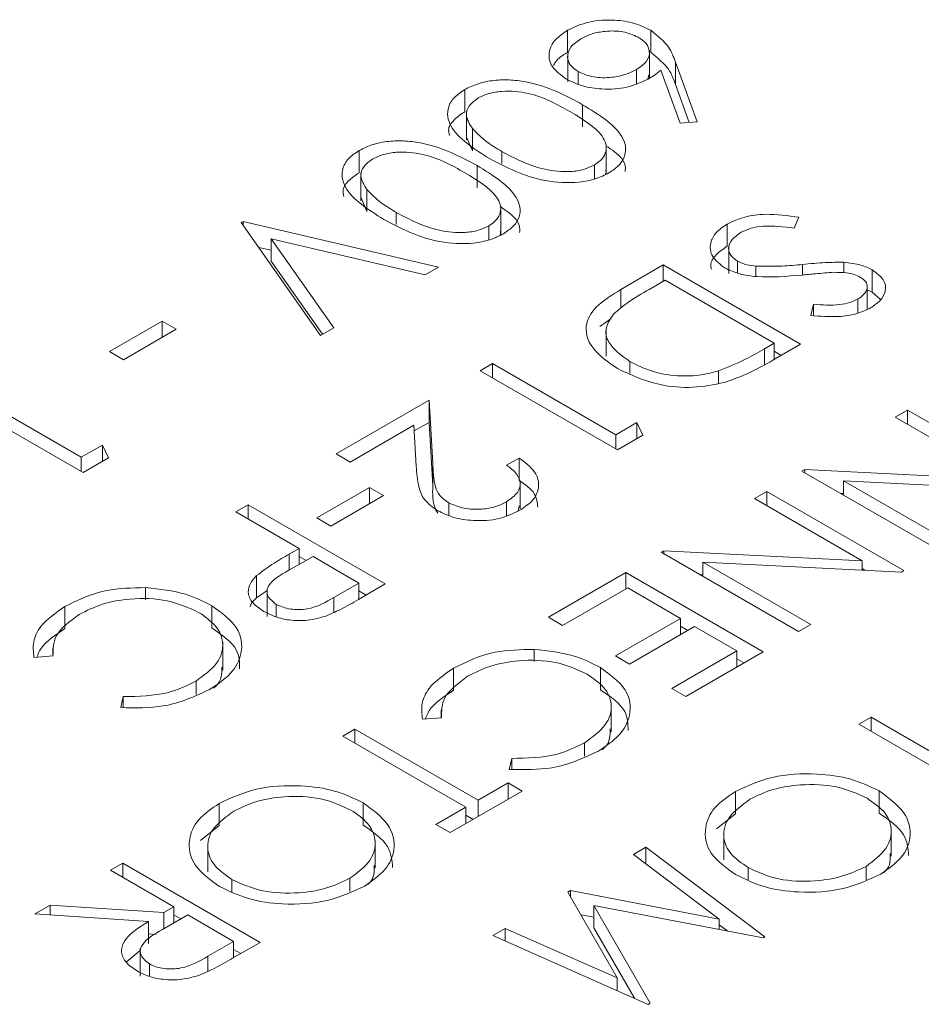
# Model space of a CAD drawing. Header units: inches. Extents: x 0.09 to 9.04, y 0 to 5.41.
# Tile 5 of 19: x 1.27 to 1.43, y 1.13 to 1.3. Entities that reach past the tile are written whole.
import ezdxf

# ---------------------------------------------------------------- set-up
doc = ezdxf.new("R2010")
doc.units = ezdxf.units.IN
doc.header["$MEASUREMENT"] = 0

msp = doc.modelspace()

# ---------------------------------------------------------------- linework, layer by layer
at = {"color": 7, "linetype": 'Continuous', "lineweight": 15}
for p, q in [((1.36702, 1.29726), (1.36702, 1.30107)), ((1.38134, 1.29724), (1.38134, 1.30105)), ((1.36705, 1.29696), (1.36705, 1.2922)), ((1.38109, 1.2929), (1.38109, 1.29766)), ((1.38555, 1.29558), (1.38927, 1.28531)), ((1.38555, 1.29177), (1.38555, 1.29558)), ((1.36886, 1.29182), (1.36886, 1.29395)), ((1.37888, 1.29192), (1.37888, 1.29431)), ((1.38636, 1.28511), (1.38306, 1.2942)), ((1.38079, 1.29264), (1.381, 1.29338)), ((1.38555, 1.29177), (1.38792, 1.28521)), ((1.34936, 1.28707), (1.34936, 1.29088)), ((1.34967, 1.28701), (1.34967, 1.28224)), ((1.36962, 1.28447), (1.36962, 1.28828)), ((1.38927, 1.28531), (1.38636, 1.28511)), ((1.35069, 1.28037), (1.35069, 1.28419)), ((1.34969, 1.28272), (1.35069, 1.28037)), ((1.33123, 1.2766), (1.33123, 1.28041)), ((1.35573, 1.2782), (1.35573, 1.28025)), ((1.37368, 1.27657), (1.37368, 1.28134)), ((1.33154, 1.27654), (1.33154, 1.27178)), ((1.35149, 1.274), (1.35149, 1.27781)), ((1.37165, 1.27553), (1.37165, 1.27793)), ((1.33256, 1.26991), (1.33256, 1.27372)), ((1.33156, 1.27226), (1.33256, 1.26991)), ((1.3376, 1.26773), (1.3376, 1.26978)), ((1.35555, 1.26611), (1.35555, 1.27087)), ((1.311, 1.26804), (1.31131, 1.26821)), ((1.31131, 1.26821), (1.34485, 1.26036)), ((1.31131, 1.26761), (1.31131, 1.26821)), ((1.40675, 1.26894), (1.40595, 1.2671)), ((1.3246, 1.24867), (1.311, 1.26804)), ((1.35352, 1.26506), (1.35352, 1.26746)), ((1.39443, 1.26396), (1.39443, 1.26777)), ((1.31615, 1.26524), (1.32687, 1.24998)), ((1.34258, 1.25905), (1.31615, 1.26524)), ((1.31615, 1.26143), (1.31615, 1.26524)), ((1.314, 1.26377), (1.31615, 1.26327)), ((1.3947, 1.26403), (1.3947, 1.25927)), ((1.31615, 1.26143), (1.32496, 1.24888)), ((1.39622, 1.25937), (1.39622, 1.26141)), ((1.34485, 1.26036), (1.34258, 1.25905)), ((1.37616, 1.25653), (1.38347, 1.26075)), ((1.38347, 1.26075), (1.40704, 1.24714)), ((1.38347, 1.25796), (1.38347, 1.26075)), ((1.39938, 1.25879), (1.39938, 1.26056)), ((1.41446, 1.25942), (1.41446, 1.26122)), ((1.41936, 1.2561), (1.41936, 1.25991)), ((1.38377, 1.25813), (1.38106, 1.25657)), ((1.4025, 1.24731), (1.38377, 1.25813)), ((1.41851, 1.25321), (1.41851, 1.25702)), ((1.41851, 1.25646), (1.41936, 1.2561)), ((1.41688, 1.2525), (1.41688, 1.25491)), ((1.41936, 1.2561), (1.42078, 1.25481)), ((1.40879, 1.25206), (1.40925, 1.254)), ((1.40925, 1.25204), (1.40925, 1.254)), ((1.37256, 1.25021), (1.37454, 1.25159)), ((1.28834, 1.24588), (1.29741, 1.25112)), ((1.29982, 1.24972), (1.29076, 1.24449)), ((1.29741, 1.25112), (1.29982, 1.24972)), ((1.29741, 1.24833), (1.29741, 1.25112)), ((1.32687, 1.24998), (1.3246, 1.24867)), ((1.37364, 1.24984), (1.37364, 1.24508)), ((1.40085, 1.24636), (1.4025, 1.24731)), ((1.40704, 1.24714), (1.40228, 1.24439)), ((1.4025, 1.24452), (1.4025, 1.24731)), ((1.29076, 1.24449), (1.28834, 1.24588)), ((1.4025, 1.24595), (1.40374, 1.24523)), ((1.35204, 1.2426), (1.35415, 1.24383)), ((1.35415, 1.24383), (1.37531, 1.23161)), ((1.35415, 1.24138), (1.35415, 1.24383)), ((1.37773, 1.24216), (1.37773, 1.24417)), ((1.37561, 1.229), (1.35204, 1.2426)), ((1.39294, 1.24042), (1.39294, 1.24256)), ((1.26235, 1.23995), (1.2835, 1.22774)), ((1.28381, 1.22512), (1.26024, 1.23873)), ((1.32726, 1.2283), (1.34328, 1.23754)), ((1.34328, 1.23754), (1.34389, 1.22664)), ((1.34328, 1.23373), (1.34328, 1.23754)), ((1.42329, 1.23461), (1.42541, 1.23584)), ((1.4418, 1.22393), (1.42329, 1.23461)), ((1.42541, 1.23584), (1.44898, 1.22223)), ((1.42541, 1.23339), (1.42541, 1.23584)), ((1.34065, 1.23324), (1.32968, 1.2269)), ((1.34104, 1.2262), (1.34065, 1.23324)), ((1.3407, 1.23225), (1.34328, 1.23373)), ((1.34328, 1.23373), (1.34389, 1.22283)), ((1.37531, 1.23161), (1.37893, 1.23371)), ((1.37893, 1.23371), (1.37997, 1.23151)), ((1.37893, 1.23092), (1.37893, 1.23371)), ((1.37531, 1.22917), (1.37531, 1.23161)), ((1.37997, 1.23151), (1.37561, 1.229)), ((1.2835, 1.22774), (1.28713, 1.22983)), ((1.28713, 1.22983), (1.28816, 1.22764)), ((1.28713, 1.22704), (1.28713, 1.22983)), ((1.2835, 1.2253), (1.2835, 1.22774)), ((1.28816, 1.22764), (1.28381, 1.22512)), ((1.32968, 1.2269), (1.32726, 1.2283)), ((1.35657, 1.22638), (1.35869, 1.2276)), ((1.35869, 1.22379), (1.35869, 1.2276)), ((1.34389, 1.22283), (1.34389, 1.22664)), ((1.40728, 1.22537), (1.40776, 1.22565)), ((1.43085, 1.21176), (1.40728, 1.22537)), ((1.40776, 1.22565), (1.4418, 1.22393)), ((1.40776, 1.22509), (1.40776, 1.22565)), ((1.32394, 1.21731), (1.333, 1.22254)), ((1.333, 1.22254), (1.33542, 1.22115)), ((1.333, 1.21975), (1.333, 1.22254)), ((1.35887, 1.21889), (1.35887, 1.22366)), ((1.41441, 1.22369), (1.43296, 1.21298)), ((1.44854, 1.22197), (1.41441, 1.22369)), ((1.41441, 1.22125), (1.41441, 1.22369)), ((1.33542, 1.22115), (1.32635, 1.21591)), ((1.39912, 1.22066), (1.40123, 1.22188)), ((1.40123, 1.22188), (1.42481, 1.20827)), ((1.40123, 1.21944), (1.40123, 1.22188)), ((1.41394, 1.22152), (1.41441, 1.2215)), ((1.31004, 1.21836), (1.31215, 1.21958)), ((1.31215, 1.21958), (1.33572, 1.20597)), ((1.31215, 1.21713), (1.31215, 1.21958)), ((1.34666, 1.21777), (1.34666, 1.21989)), ((1.35655, 1.21773), (1.35655, 1.22009)), ((1.35855, 1.21851), (1.35874, 1.21938)), ((1.41763, 1.20997), (1.39912, 1.22066)), ((1.32091, 1.21208), (1.31004, 1.21836)), ((1.32635, 1.21591), (1.32394, 1.21731)), ((1.32333, 1.21068), (1.31915, 1.20833)), ((1.31923, 1.2111), (1.32091, 1.21208)), ((1.32091, 1.20932), (1.32091, 1.21208)), ((1.32091, 1.21071), (1.32213, 1.21)), ((1.33119, 1.20614), (1.32333, 1.21068)), ((1.3831, 1.21141), (1.38359, 1.21169)), ((1.40667, 1.19781), (1.3831, 1.21141)), ((1.38359, 1.21169), (1.41763, 1.20997)), ((1.38359, 1.21113), (1.38359, 1.21169)), ((1.39024, 1.20974), (1.40879, 1.19903)), ((1.42436, 1.20802), (1.39024, 1.20974)), ((1.39024, 1.20729), (1.39024, 1.20974)), ((1.41763, 1.20836), (1.41763, 1.20997)), ((1.31362, 1.2036), (1.31362, 1.20741)), ((1.36376, 1.20025), (1.37706, 1.20792)), ((1.37706, 1.20792), (1.40063, 1.19432)), ((1.37706, 1.20513), (1.37706, 1.20792)), ((1.38976, 1.20757), (1.39024, 1.20754)), ((1.41763, 1.20861), (1.4181, 1.20833)), ((1.42481, 1.20827), (1.42436, 1.20802)), ((1.32688, 1.20366), (1.33119, 1.20614)), ((1.33572, 1.20597), (1.3311, 1.2033)), ((1.33119, 1.20335), (1.33119, 1.20614)), ((1.29455, 1.20326), (1.29455, 1.20535)), ((1.31362, 1.2036), (1.31541, 1.20488)), ((1.31541, 1.20514), (1.31541, 1.20038)), ((1.33119, 1.20478), (1.33242, 1.20406)), ((1.37736, 1.20531), (1.36618, 1.19885)), ((1.38643, 1.20007), (1.37736, 1.20531)), ((1.30594, 1.19842), (1.30594, 1.20223)), ((1.317, 1.20031), (1.317, 1.20247)), ((1.28071, 1.19831), (1.28071, 1.20212)), ((1.36618, 1.19885), (1.36376, 1.20025)), ((1.37525, 1.19362), (1.38643, 1.20007)), ((1.38643, 1.19728), (1.38643, 1.20007)), ((1.40879, 1.19903), (1.40667, 1.19781)), ((1.38885, 1.19868), (1.37766, 1.19222)), ((1.38643, 1.19871), (1.38766, 1.19799)), ((1.3961, 1.19449), (1.38885, 1.19868)), ((1.3078, 1.19119), (1.3078, 1.19596)), ((1.2786, 1.19499), (1.2786, 1.1936)), ((1.36127, 1.19265), (1.36127, 1.19475)), ((1.38492, 1.18804), (1.3961, 1.19449)), ((1.40063, 1.19432), (1.38733, 1.18664)), ((1.3961, 1.1917), (1.3961, 1.19449)), ((1.27865, 1.19361), (1.27539, 1.19335)), ((1.37766, 1.19222), (1.37525, 1.19362)), ((1.3961, 1.19312), (1.39733, 1.19241)), ((1.34743, 1.1877), (1.34743, 1.19152)), ((1.37266, 1.18781), (1.37266, 1.19162)), ((1.30323, 1.18702), (1.30323, 1.18931)), ((1.38733, 1.18664), (1.38492, 1.18804)), ((1.2903, 1.18474), (1.29073, 1.18663)), ((1.29073, 1.18476), (1.29073, 1.18663)), ((1.37452, 1.18059), (1.37452, 1.18535)), ((1.34532, 1.18438), (1.34532, 1.183)), ((1.34537, 1.183), (1.34212, 1.18274)), ((1.41704, 1.18188), (1.41915, 1.1831)), ((1.43819, 1.16967), (1.41704, 1.18188)), ((1.41915, 1.1831), (1.44031, 1.17089)), ((1.41915, 1.18066), (1.41915, 1.1831)), ((1.32841, 1.17984), (1.33052, 1.18106)), ((1.33052, 1.18106), (1.35168, 1.16885)), ((1.33052, 1.17862), (1.33052, 1.18106)), ((1.34956, 1.16763), (1.32841, 1.17984)), ((1.36995, 1.17642), (1.36995, 1.1787)), ((1.35702, 1.17414), (1.35746, 1.17602)), ((1.35746, 1.17415), (1.35746, 1.17602)), ((1.35168, 1.16885), (1.35681, 1.17181)), ((1.35681, 1.17181), (1.35923, 1.17042)), ((1.35681, 1.16902), (1.35681, 1.17181)), ((1.35923, 1.17042), (1.34684, 1.16327)), ((1.39585, 1.16653), (1.39585, 1.17034)), ((1.42056, 1.16662), (1.42056, 1.17043)), ((1.33193, 1.16457), (1.33193, 1.16838)), ((1.35168, 1.16606), (1.35168, 1.16885)), ((1.30722, 1.16449), (1.30722, 1.1683)), ((1.34442, 1.16466), (1.34956, 1.16763)), ((1.34956, 1.16484), (1.34956, 1.16763)), ((1.34956, 1.16626), (1.35079, 1.16555)), ((1.39262, 1.16394), (1.39585, 1.16653)), ((1.30399, 1.1619), (1.30722, 1.16449)), ((1.34684, 1.16327), (1.34442, 1.16466)), ((1.39385, 1.16337), (1.39385, 1.1586)), ((1.42262, 1.15921), (1.42262, 1.16397)), ((1.33399, 1.15717), (1.33399, 1.16193)), ((1.30522, 1.16133), (1.30522, 1.15656)), ((1.37835, 1.15954), (1.38048, 1.16077)), ((1.38048, 1.16077), (1.40093, 1.14537)), ((1.38048, 1.15794), (1.38048, 1.16077)), ((1.39309, 1.14843), (1.37835, 1.15954)), ((1.28852, 1.15681), (1.29064, 1.15803)), ((1.2994, 1.15053), (1.28852, 1.15681)), ((1.29064, 1.15803), (1.31421, 1.14443)), ((1.29064, 1.15559), (1.29064, 1.15803)), ((1.39802, 1.15517), (1.39802, 1.15727)), ((1.4183, 1.15518), (1.4183, 1.15748)), ((1.30939, 1.15313), (1.30939, 1.15523)), ((1.32966, 1.15314), (1.32966, 1.15544)), ((1.36708, 1.15304), (1.36755, 1.15331)), ((1.36755, 1.15331), (1.39309, 1.14843)), ((1.36755, 1.15221), (1.36755, 1.15331)), ((1.37553, 1.13833), (1.36708, 1.15304)), ((1.27553, 1.14931), (1.27814, 1.15082)), ((1.27814, 1.15082), (1.29768, 1.14954)), ((1.27814, 1.14914), (1.27814, 1.15082)), ((1.29768, 1.14954), (1.2994, 1.15053)), ((1.2994, 1.14776), (1.2994, 1.15053)), ((1.37156, 1.15074), (1.38119, 1.13397)), ((1.40063, 1.14519), (1.37156, 1.15074)), ((1.37156, 1.14693), (1.37156, 1.15074)), ((1.29507, 1.14803), (1.27553, 1.14931)), ((1.30182, 1.14914), (1.29747, 1.14666)), ((1.29768, 1.14678), (1.29768, 1.14954)), ((1.2994, 1.14916), (1.30062, 1.14846)), ((1.30967, 1.1446), (1.30182, 1.14914)), ((1.3693, 1.14917), (1.37156, 1.14873)), ((1.39309, 1.14663), (1.39309, 1.14843)), ((1.29507, 1.14422), (1.29507, 1.14803)), ((1.35419, 1.14559), (1.35631, 1.14682)), ((1.35631, 1.14682), (1.37553, 1.13833)), ((1.35631, 1.14466), (1.35631, 1.14682)), ((1.37156, 1.14693), (1.3785, 1.13485)), ((1.39309, 1.14746), (1.39457, 1.14635)), ((1.29507, 1.1459), (1.29638, 1.14581)), ((1.38089, 1.13379), (1.35419, 1.14559)), ((1.40093, 1.14537), (1.40063, 1.14519)), ((1.29123, 1.14103), (1.29365, 1.14304)), ((1.29365, 1.14338), (1.29365, 1.13862)), ((1.30525, 1.14205), (1.30967, 1.1446)), ((1.31421, 1.14443), (1.30949, 1.1417)), ((1.30967, 1.14181), (1.30967, 1.1446)), ((1.30967, 1.14323), (1.31091, 1.14252)), ((1.29522, 1.13859), (1.29522, 1.14073)), ((1.37553, 1.13616), (1.37553, 1.13833)), ((1.38119, 1.13397), (1.38089, 1.13379))]:
    msp.add_line(p, q, dxfattribs=at)
at = {"color": 8, "linetype": 'Continuous', "lineweight": 15}
for p, q in [((1.40739, 1.25903), (1.40739, 1.26084)), ((1.37616, 1.25332), (1.37616, 1.25653)), ((1.40085, 1.24364), (1.40085, 1.24636)), ((1.31923, 1.20837), (1.31923, 1.2111)), ((1.32688, 1.20109), (1.32688, 1.20366)), ((1.30525, 1.13947), (1.30525, 1.14205))]:
    msp.add_line(p, q, dxfattribs=at)
at = {"color": 7, "linetype": 'Continuous', "lineweight": 15}
for points, knots in [([(1.36702, 1.30107), (1.3682, 1.30161), (1.37056, 1.30268), (1.37486, 1.30295), (1.37861, 1.30235), (1.38043, 1.30148), (1.38134, 1.30105)], [0, 0, 0, 0, 0.279672, 0.559096, 0.779558, 1, 1, 1, 1]), ([(1.36687, 1.29265), (1.36592, 1.29335), (1.36401, 1.29473), (1.36363, 1.29727), (1.36473, 1.29947), (1.36626, 1.30054), (1.36702, 1.30107)], [0, 0, 0, 0, 0.279693, 0.558958, 0.779486, 1, 1, 1, 1]), ([(1.37914, 1.29988), (1.37831, 1.30024), (1.37666, 1.30096), (1.37369, 1.30097), (1.37116, 1.30052), (1.36994, 1.29992), (1.36932, 1.29961)], [0, 0, 0, 0, 0.278993, 0.558795, 0.779267, 1, 1, 1, 1]), ([(1.38134, 1.30105), (1.38249, 1.30012), (1.38454, 1.29846), (1.38524, 1.29646), (1.38555, 1.29558)], [0, 0, 0, 0, 0.558276, 1, 1, 1, 1]), ([(1.36932, 1.29961), (1.36867, 1.29915), (1.36737, 1.29823), (1.36689, 1.29657), (1.36734, 1.29504), (1.36835, 1.29431), (1.36886, 1.29395)], [0, 0, 0, 0, 0.280022, 0.559893, 0.780009, 1, 1, 1, 1]), ([(1.37888, 1.29431), (1.37953, 1.29476), (1.38084, 1.29566), (1.38125, 1.29733), (1.38067, 1.29882), (1.37965, 1.29953), (1.37914, 1.29988)], [0, 0, 0, 0, 0.280131, 0.559468, 0.779693, 1, 1, 1, 1]), ([(1.36462, 1.29498), (1.36471, 1.29519), (1.36511, 1.29606), (1.36619, 1.29674), (1.36702, 1.29726)], [0, 0, 0, 0, 0.238099, 1, 1, 1, 1]), ([(1.38134, 1.29724), (1.38249, 1.29631), (1.38454, 1.29465), (1.38524, 1.29265), (1.38555, 1.29177)], [0, 0, 0, 0, 0.558276, 1, 1, 1, 1]), ([(1.36886, 1.29395), (1.36971, 1.29359), (1.37141, 1.29286), (1.37444, 1.29289), (1.37701, 1.29338), (1.37825, 1.294), (1.37888, 1.29431)], [0, 0, 0, 0, 0.278784, 0.558598, 0.779144, 1, 1, 1, 1]), ([(1.38306, 1.2942), (1.38268, 1.2939), (1.382, 1.29336), (1.3812, 1.29287), (1.38085, 1.29266)], [0, 0, 0, 0, 0.55991, 1, 1, 1, 1]), ([(1.34936, 1.29088), (1.3501, 1.29124), (1.35159, 1.29197), (1.35441, 1.29252), (1.35734, 1.29258), (1.36306, 1.29179), (1.36671, 1.28984), (1.36962, 1.28828)], [0, 0, 0, 0, 0.125289, 0.250563, 0.375842, 0.501316, 1, 1, 1, 1]), ([(1.38085, 1.29266), (1.3797, 1.29213), (1.3774, 1.29108), (1.37321, 1.29084), (1.36951, 1.29137), (1.36775, 1.29222), (1.36687, 1.29265)], [0, 0, 0, 0, 0.279638, 0.559326, 0.779527, 1, 1, 1, 1]), ([(1.3536, 1.27903), (1.3509, 1.28074), (1.34685, 1.2833), (1.34615, 1.28741), (1.34745, 1.28958), (1.34872, 1.29044), (1.34936, 1.29088)], [0, 0, 0, 0, 0.499403, 0.74877, 0.874383, 1, 1, 1, 1]), ([(1.36751, 1.28705), (1.36529, 1.28832), (1.36197, 1.29021), (1.35649, 1.29075), (1.35349, 1.29027), (1.3523, 1.28972), (1.3517, 1.28944)], [0, 0, 0, 0, 0.500306, 0.749093, 0.874601, 1, 1, 1, 1]), ([(1.3517, 1.28944), (1.35114, 1.28902), (1.35001, 1.28819), (1.34937, 1.28626), (1.35019, 1.28497), (1.35069, 1.28419)], [0, 0, 0, 0, 0.280257, 0.560781, 1, 1, 1, 1]), ([(1.34676, 1.28297), (1.34666, 1.28336), (1.34642, 1.28431), (1.34749, 1.28577), (1.34874, 1.28663), (1.34936, 1.28707)], [0, 0, 0, 0, 0.254073, 0.627031, 1, 1, 1, 1]), ([(1.37165, 1.27793), (1.37213, 1.27827), (1.37311, 1.27896), (1.3737, 1.28026), (1.3737, 1.28159), (1.37237, 1.28415), (1.36967, 1.28576), (1.36751, 1.28705)], [0, 0, 0, 0, 0.125142, 0.250408, 0.375537, 0.500854, 1, 1, 1, 1]), ([(1.36962, 1.28828), (1.37234, 1.2866), (1.37575, 1.2845), (1.3771, 1.28119), (1.37696, 1.2795), (1.37604, 1.27786), (1.37477, 1.277), (1.37414, 1.27657)], [0, 0, 0, 0, 0.498691, 0.624167, 0.749473, 0.874745, 1, 1, 1, 1]), ([(1.35069, 1.28419), (1.35148, 1.28338), (1.35288, 1.28195), (1.35486, 1.28077), (1.35573, 1.28025)], [0, 0, 0, 0, 0.559599, 1, 1, 1, 1]), ([(1.33123, 1.28041), (1.33197, 1.28078), (1.33345, 1.28151), (1.33628, 1.28205), (1.33921, 1.28211), (1.34493, 1.28133), (1.34858, 1.27937), (1.35149, 1.27781)], [0, 0, 0, 0, 0.125289, 0.250563, 0.375842, 0.501316, 1, 1, 1, 1]), ([(1.33547, 1.26857), (1.33277, 1.27028), (1.32872, 1.27284), (1.32802, 1.27694), (1.32932, 1.27911), (1.33059, 1.27998), (1.33123, 1.28041)], [0, 0, 0, 0, 0.499403, 0.74877, 0.874383, 1, 1, 1, 1]), ([(1.34938, 1.27659), (1.34716, 1.27785), (1.34384, 1.27974), (1.33836, 1.28028), (1.33536, 1.27981), (1.33417, 1.27925), (1.33357, 1.27897)], [0, 0, 0, 0, 0.500306, 0.749093, 0.874601, 1, 1, 1, 1]), ([(1.35573, 1.28025), (1.358, 1.27904), (1.36141, 1.27722), (1.36686, 1.27662), (1.36986, 1.27709), (1.37105, 1.27765), (1.37165, 1.27793)], [0, 0, 0, 0, 0.500088, 0.749029, 0.874603, 1, 1, 1, 1]), ([(1.37359, 1.28124), (1.37464, 1.28054), (1.37634, 1.27942), (1.37703, 1.27774), (1.37694, 1.27699), (1.37692, 1.2768)], [0, 0, 0, 0, 0.546537, 0.884072, 1, 1, 1, 1]), ([(1.33357, 1.27897), (1.33301, 1.27856), (1.33188, 1.27772), (1.33124, 1.27579), (1.33206, 1.2745), (1.33256, 1.27372)], [0, 0, 0, 0, 0.280257, 0.560781, 1, 1, 1, 1]), ([(1.37414, 1.27657), (1.37339, 1.2762), (1.37189, 1.27547), (1.36813, 1.27472), (1.36101, 1.27515), (1.35657, 1.27748), (1.3536, 1.27903)], [0, 0, 0, 0, 0.1256, 0.251197, 0.500581, 1, 1, 1, 1]), ([(1.32863, 1.27251), (1.32853, 1.27289), (1.32829, 1.27384), (1.32936, 1.2753), (1.3306, 1.27617), (1.33123, 1.2766)], [0, 0, 0, 0, 0.254073, 0.627031, 1, 1, 1, 1]), ([(1.35352, 1.26746), (1.354, 1.2678), (1.35498, 1.26849), (1.35557, 1.2698), (1.35557, 1.27113), (1.35424, 1.27368), (1.35154, 1.2753), (1.34938, 1.27659)], [0, 0, 0, 0, 0.125142, 0.250408, 0.375537, 0.500854, 1, 1, 1, 1]), ([(1.35149, 1.27781), (1.35421, 1.27614), (1.35761, 1.27404), (1.35896, 1.27072), (1.35883, 1.26903), (1.35791, 1.2674), (1.35664, 1.26654), (1.356, 1.26611)], [0, 0, 0, 0, 0.498691, 0.624167, 0.749473, 0.874745, 1, 1, 1, 1]), ([(1.37353, 1.27631), (1.37356, 1.27636), (1.37369, 1.2766), (1.37364, 1.27685), (1.3736, 1.27705)], [0, 0, 0, 0, 0.204307, 1, 1, 1, 1]), ([(1.33256, 1.27372), (1.33335, 1.27292), (1.33475, 1.27149), (1.33673, 1.2703), (1.3376, 1.26978)], [0, 0, 0, 0, 0.559599, 1, 1, 1, 1]), ([(1.3376, 1.26978), (1.33987, 1.26857), (1.34328, 1.26675), (1.34873, 1.26616), (1.35173, 1.26662), (1.35292, 1.26718), (1.35352, 1.26746)], [0, 0, 0, 0, 0.500088, 0.749029, 0.874603, 1, 1, 1, 1]), ([(1.35546, 1.27077), (1.35651, 1.27008), (1.35821, 1.26895), (1.3589, 1.26727), (1.35881, 1.26652), (1.35878, 1.26633)], [0, 0, 0, 0, 0.546537, 0.884072, 1, 1, 1, 1]), ([(1.356, 1.26611), (1.35526, 1.26574), (1.35376, 1.265), (1.35, 1.26425), (1.34288, 1.26468), (1.33844, 1.26701), (1.33547, 1.26857)], [0, 0, 0, 0, 0.1256, 0.251197, 0.500581, 1, 1, 1, 1]), ([(1.39443, 1.26777), (1.39539, 1.26823), (1.39731, 1.26913), (1.40177, 1.26966), (1.40486, 1.26921), (1.40675, 1.26894)], [0, 0, 0, 0, 0.279875, 0.559691, 1, 1, 1, 1]), ([(1.3554, 1.26584), (1.35543, 1.26589), (1.35556, 1.26613), (1.35551, 1.26638), (1.35547, 1.26658)], [0, 0, 0, 0, 0.204307, 1, 1, 1, 1]), ([(1.39408, 1.2602), (1.39324, 1.26084), (1.39158, 1.2621), (1.3914, 1.26438), (1.39234, 1.26635), (1.39373, 1.2673), (1.39443, 1.26777)], [0, 0, 0, 0, 0.279182, 0.559073, 0.779436, 1, 1, 1, 1]), ([(1.40595, 1.2671), (1.40417, 1.26731), (1.4017, 1.26762), (1.3985, 1.26715), (1.3974, 1.26664), (1.39685, 1.26638)], [0, 0, 0, 0, 0.559321, 0.779782, 1, 1, 1, 1]), ([(1.39685, 1.26638), (1.39628, 1.26598), (1.39514, 1.26517), (1.39454, 1.26373), (1.39492, 1.26238), (1.39579, 1.26173), (1.39622, 1.26141)], [0, 0, 0, 0, 0.280255, 0.560109, 0.78008, 1, 1, 1, 1]), ([(1.39173, 1.26003), (1.39168, 1.26026), (1.39149, 1.2611), (1.3924, 1.26255), (1.39375, 1.26349), (1.39443, 1.26396)], [0, 0, 0, 0, 0.156712, 0.578165, 1, 1, 1, 1]), ([(1.39622, 1.26141), (1.39675, 1.26117), (1.3977, 1.26074), (1.39887, 1.26061), (1.39938, 1.26056)], [0, 0, 0, 0, 0.55899, 1, 1, 1, 1]), ([(1.40724, 1.25902), (1.40466, 1.2588), (1.40108, 1.25849), (1.39649, 1.25912), (1.39488, 1.25984), (1.39408, 1.2602)], [0, 0, 0, 0, 0.560115, 0.780284, 1, 1, 1, 1]), ([(1.39938, 1.26056), (1.40089, 1.26053), (1.40357, 1.26048), (1.40622, 1.26073), (1.40739, 1.26084)], [0, 0, 0, 0, 0.5595, 1, 1, 1, 1]), ([(1.40739, 1.26084), (1.4087, 1.26097), (1.41104, 1.26121), (1.41342, 1.26122), (1.41446, 1.26122)], [0, 0, 0, 0, 0.560415, 1, 1, 1, 1]), ([(1.41446, 1.26122), (1.41549, 1.26111), (1.41732, 1.26091), (1.41874, 1.26021), (1.41936, 1.25991)], [0, 0, 0, 0, 0.55984, 1, 1, 1, 1]), ([(1.41936, 1.25991), (1.4201, 1.25937), (1.42156, 1.25828), (1.42178, 1.25631), (1.42085, 1.25461), (1.41966, 1.25379), (1.41906, 1.25338)], [0, 0, 0, 0, 0.279497, 0.558769, 0.779387, 1, 1, 1, 1]), ([(1.41275, 1.25949), (1.41172, 1.25942), (1.40987, 1.25928), (1.40804, 1.2591), (1.40724, 1.25902)], [0, 0, 0, 0, 0.559906, 1, 1, 1, 1]), ([(1.41735, 1.25863), (1.41699, 1.2588), (1.41628, 1.25915), (1.41469, 1.25949), (1.41348, 1.25949), (1.41275, 1.25949)], [0, 0, 0, 0, 0.279835, 0.559803, 1, 1, 1, 1]), ([(1.41688, 1.25491), (1.41732, 1.25521), (1.4182, 1.25581), (1.41862, 1.25689), (1.41836, 1.25791), (1.41769, 1.25839), (1.41735, 1.25863)], [0, 0, 0, 0, 0.280274, 0.559931, 0.77992, 1, 1, 1, 1]), ([(1.37561, 1.24295), (1.37401, 1.24407), (1.37082, 1.24631), (1.36966, 1.25051), (1.37211, 1.25405), (1.37481, 1.2557), (1.37616, 1.25653)], [0, 0, 0, 0, 0.280156, 0.55927, 0.778842, 1, 1, 1, 1]), ([(1.38106, 1.25657), (1.37979, 1.25584), (1.37752, 1.25453), (1.37572, 1.253), (1.37493, 1.25233)], [0, 0, 0, 0, 0.560426, 1, 1, 1, 1]), ([(1.40925, 1.254), (1.41077, 1.25389), (1.41289, 1.25374), (1.41551, 1.25424), (1.41642, 1.25469), (1.41688, 1.25491)], [0, 0, 0, 0, 0.559835, 0.779848, 1, 1, 1, 1]), ([(1.41906, 1.25338), (1.41826, 1.253), (1.41667, 1.25225), (1.41301, 1.25174), (1.41039, 1.25194), (1.40879, 1.25206)], [0, 0, 0, 0, 0.279762, 0.5595, 1, 1, 1, 1]), ([(1.37493, 1.25233), (1.3744, 1.25155), (1.37334, 1.24999), (1.37394, 1.2469), (1.3763, 1.2452), (1.37773, 1.24417)], [0, 0, 0, 0, 0.280545, 0.560987, 1, 1, 1, 1]), ([(1.39294, 1.24256), (1.39452, 1.2432), (1.39734, 1.24434), (1.39977, 1.24574), (1.40085, 1.24636)], [0, 0, 0, 0, 0.559542, 1, 1, 1, 1]), ([(1.39395, 1.24057), (1.39217, 1.24021), (1.3886, 1.23949), (1.38172, 1.24011), (1.37793, 1.24187), (1.37561, 1.24295)], [0, 0, 0, 0, 0.280284, 0.560722, 1, 1, 1, 1]), ([(1.37773, 1.24417), (1.37891, 1.24358), (1.38127, 1.24239), (1.38551, 1.24163), (1.38958, 1.24169), (1.39182, 1.24227), (1.39294, 1.24256)], [0, 0, 0, 0, 0.280179, 0.559771, 0.779797, 1, 1, 1, 1]), ([(1.40228, 1.24439), (1.40086, 1.24358), (1.39833, 1.24212), (1.39529, 1.24104), (1.39395, 1.24057)], [0, 0, 0, 0, 0.560445, 1, 1, 1, 1]), ([(1.35869, 1.2276), (1.3597, 1.22686), (1.36171, 1.22538), (1.36231, 1.22271), (1.36133, 1.22032), (1.35968, 1.21919), (1.35886, 1.21863)], [0, 0, 0, 0, 0.280033, 0.559551, 0.779669, 1, 1, 1, 1]), ([(1.34473, 1.21856), (1.34389, 1.21916), (1.34221, 1.22035), (1.34127, 1.22307), (1.34113, 1.22501), (1.34104, 1.2262)], [0, 0, 0, 0, 0.279288, 0.559154, 1, 1, 1, 1]), ([(1.34389, 1.22664), (1.34392, 1.22531), (1.34397, 1.22347), (1.34492, 1.22111), (1.34608, 1.2203), (1.34666, 1.21989)], [0, 0, 0, 0, 0.560755, 0.780531, 1, 1, 1, 1]), ([(1.35655, 1.22009), (1.35727, 1.2206), (1.35872, 1.22162), (1.35906, 1.22352), (1.35819, 1.22515), (1.35711, 1.22597), (1.35657, 1.22638)], [0, 0, 0, 0, 0.279729, 0.558969, 0.779193, 1, 1, 1, 1]), ([(1.34389, 1.22283), (1.34384, 1.22148), (1.34377, 1.21987), (1.34459, 1.21836), (1.34473, 1.21811)], [0, 0, 0, 0, 0.836145, 1, 1, 1, 1]), ([(1.35869, 1.22379), (1.35974, 1.22305), (1.36167, 1.22169), (1.36184, 1.21995), (1.36191, 1.21915)], [0, 0, 0, 0, 0.544175, 1, 1, 1, 1]), ([(1.34666, 1.21989), (1.34749, 1.21953), (1.34914, 1.2188), (1.35212, 1.21874), (1.3547, 1.21917), (1.35593, 1.21978), (1.35655, 1.22009)], [0, 0, 0, 0, 0.279151, 0.55896, 0.779341, 1, 1, 1, 1]), ([(1.35886, 1.21863), (1.35771, 1.21808), (1.35541, 1.21698), (1.35116, 1.21674), (1.34742, 1.21727), (1.34563, 1.21813), (1.34473, 1.21856)], [0, 0, 0, 0, 0.27989, 0.559224, 0.779582, 1, 1, 1, 1]), ([(1.31362, 1.20741), (1.31459, 1.20814), (1.31633, 1.20944), (1.31834, 1.21059), (1.31923, 1.2111)], [0, 0, 0, 0, 0.559694, 1, 1, 1, 1]), ([(1.31489, 1.20125), (1.31417, 1.20173), (1.31273, 1.20269), (1.31202, 1.20446), (1.31241, 1.20609), (1.31321, 1.20697), (1.31362, 1.20741)], [0, 0, 0, 0, 0.280099, 0.559324, 0.779458, 1, 1, 1, 1]), ([(1.31915, 1.20833), (1.31771, 1.2075), (1.3159, 1.20647), (1.31535, 1.20478), (1.31552, 1.20363), (1.31641, 1.20294), (1.317, 1.20247)], [0, 0, 0, 0, 0.49972, 0.625368, 0.751035, 1, 1, 1, 1]), ([(1.28071, 1.20212), (1.28297, 1.20322), (1.28701, 1.20519), (1.29224, 1.2053), (1.29455, 1.20535)], [0, 0, 0, 0, 0.559804, 1, 1, 1, 1]), ([(1.29455, 1.20535), (1.29695, 1.20509), (1.30125, 1.20463), (1.30451, 1.20296), (1.30594, 1.20223)], [0, 0, 0, 0, 0.559029, 1, 1, 1, 1]), ([(1.30367, 1.2011), (1.30196, 1.20188), (1.29855, 1.20343), (1.29231, 1.20362), (1.28698, 1.20266), (1.28442, 1.20138), (1.28314, 1.20073)], [0, 0, 0, 0, 0.279434, 0.558921, 0.779283, 1, 1, 1, 1]), ([(1.30594, 1.20223), (1.30758, 1.20104), (1.31084, 1.19866), (1.3114, 1.19431), (1.30954, 1.19053), (1.30686, 1.18873), (1.30551, 1.18783)], [0, 0, 0, 0, 0.279505, 0.559095, 0.779381, 1, 1, 1, 1]), ([(1.31252, 1.20212), (1.31253, 1.20216), (1.31265, 1.2027), (1.31315, 1.20317), (1.31362, 1.2036)], [0, 0, 0, 0, 0.082759, 1, 1, 1, 1]), ([(1.317, 1.20247), (1.31778, 1.20214), (1.31896, 1.20165), (1.32089, 1.20154), (1.32375, 1.20181), (1.32549, 1.20284), (1.32688, 1.20366)], [0, 0, 0, 0, 0.249026, 0.374734, 0.500408, 1, 1, 1, 1]), ([(1.3311, 1.2033), (1.33009, 1.20272), (1.3283, 1.20168), (1.32627, 1.20079), (1.32538, 1.20041)], [0, 0, 0, 0, 0.560314, 1, 1, 1, 1]), ([(1.27539, 1.19335), (1.27529, 1.19425), (1.27508, 1.19605), (1.27657, 1.19922), (1.27914, 1.20102), (1.28071, 1.20212)], [0, 0, 0, 0, 0.280408, 0.560778, 1, 1, 1, 1]), ([(1.28314, 1.20073), (1.28154, 1.19955), (1.27867, 1.19744), (1.27866, 1.19478), (1.27865, 1.19361)], [0, 0, 0, 0, 0.558772, 1, 1, 1, 1]), ([(1.30323, 1.18931), (1.30456, 1.19027), (1.30723, 1.19221), (1.30817, 1.19571), (1.3069, 1.19886), (1.30475, 1.20035), (1.30367, 1.2011)], [0, 0, 0, 0, 0.279855, 0.559481, 0.779678, 1, 1, 1, 1]), ([(1.32538, 1.20041), (1.3244, 1.20014), (1.32245, 1.19962), (1.31938, 1.19967), (1.31679, 1.20028), (1.31553, 1.20092), (1.31489, 1.20125)], [0, 0, 0, 0, 0.27972, 0.559395, 0.779506, 1, 1, 1, 1]), ([(1.27588, 1.19339), (1.27607, 1.19388), (1.2768, 1.19575), (1.27905, 1.19723), (1.28071, 1.19831)], [0, 0, 0, 0, 0.262119, 1, 1, 1, 1]), ([(1.30594, 1.19842), (1.30766, 1.19723), (1.31064, 1.19518), (1.31069, 1.19253), (1.31071, 1.19141)], [0, 0, 0, 0, 0.57762, 1, 1, 1, 1]), ([(1.34743, 1.19152), (1.34969, 1.19262), (1.35373, 1.19458), (1.35897, 1.1947), (1.36127, 1.19475)], [0, 0, 0, 0, 0.559804, 1, 1, 1, 1]), ([(1.36127, 1.19475), (1.36367, 1.19449), (1.36797, 1.19402), (1.37123, 1.19236), (1.37266, 1.19162)], [0, 0, 0, 0, 0.559029, 1, 1, 1, 1]), ([(1.37039, 1.19049), (1.36868, 1.19127), (1.36528, 1.19282), (1.35904, 1.19301), (1.3537, 1.19205), (1.35114, 1.19077), (1.34986, 1.19013)], [0, 0, 0, 0, 0.279434, 0.558921, 0.779283, 1, 1, 1, 1]), ([(1.30621, 1.18809), (1.30639, 1.18824), (1.30764, 1.18926), (1.30764, 1.19057), (1.30764, 1.19168)], [0, 0, 0, 0, 0.146971, 1, 1, 1, 1]), ([(1.34212, 1.18274), (1.34201, 1.18364), (1.3418, 1.18544), (1.34329, 1.18862), (1.34586, 1.19042), (1.34743, 1.19152)], [0, 0, 0, 0, 0.280408, 0.560778, 1, 1, 1, 1]), ([(1.36995, 1.1787), (1.37128, 1.17967), (1.37395, 1.1816), (1.37489, 1.18511), (1.37363, 1.18825), (1.37147, 1.18975), (1.37039, 1.19049)], [0, 0, 0, 0, 0.279855, 0.559481, 0.779678, 1, 1, 1, 1]), ([(1.37266, 1.19162), (1.3743, 1.19043), (1.37757, 1.18805), (1.37812, 1.1837), (1.37627, 1.17993), (1.37358, 1.17813), (1.37223, 1.17723)], [0, 0, 0, 0, 0.279505, 0.559095, 0.779381, 1, 1, 1, 1]), ([(1.29073, 1.18663), (1.29337, 1.18668), (1.29809, 1.18678), (1.30165, 1.18853), (1.30323, 1.18931)], [0, 0, 0, 0, 0.558427, 1, 1, 1, 1]), ([(1.34986, 1.19013), (1.34826, 1.18895), (1.3454, 1.18683), (1.34538, 1.18417), (1.34537, 1.183)], [0, 0, 0, 0, 0.558772, 1, 1, 1, 1]), ([(1.30551, 1.18783), (1.303, 1.18667), (1.29851, 1.18459), (1.29281, 1.1847), (1.2903, 1.18474)], [0, 0, 0, 0, 0.559513, 1, 1, 1, 1]), ([(1.3426, 1.18278), (1.34279, 1.18327), (1.34352, 1.18515), (1.34577, 1.18662), (1.34743, 1.1877)], [0, 0, 0, 0, 0.262119, 1, 1, 1, 1]), ([(1.37266, 1.18781), (1.37439, 1.18663), (1.37736, 1.18457), (1.37741, 1.18193), (1.37743, 1.18081)], [0, 0, 0, 0, 0.57762, 1, 1, 1, 1]), ([(1.37293, 1.17748), (1.37311, 1.17763), (1.37436, 1.17865), (1.37436, 1.17996), (1.37436, 1.18108)], [0, 0, 0, 0, 0.146971, 1, 1, 1, 1]), ([(1.35746, 1.17602), (1.36009, 1.17608), (1.36481, 1.17618), (1.36837, 1.17793), (1.36995, 1.1787)], [0, 0, 0, 0, 0.558427, 1, 1, 1, 1]), ([(1.37223, 1.17723), (1.36972, 1.17606), (1.36523, 1.17399), (1.35953, 1.17409), (1.35702, 1.17414)], [0, 0, 0, 0, 0.559513, 1, 1, 1, 1]), ([(1.39585, 1.17034), (1.39788, 1.17128), (1.40193, 1.17316), (1.40933, 1.17357), (1.41588, 1.17269), (1.419, 1.17118), (1.42056, 1.17043)], [0, 0, 0, 0, 0.27967, 0.559373, 0.779634, 1, 1, 1, 1]), ([(1.30722, 1.1683), (1.30925, 1.16924), (1.3133, 1.17112), (1.3207, 1.17153), (1.32725, 1.17065), (1.33037, 1.16914), (1.33193, 1.16838)], [0, 0, 0, 0, 0.27967, 0.559373, 0.779634, 1, 1, 1, 1]), ([(1.3959, 1.15606), (1.39427, 1.15723), (1.39103, 1.15958), (1.39033, 1.16386), (1.39191, 1.16764), (1.39453, 1.16944), (1.39585, 1.17034)], [0, 0, 0, 0, 0.279632, 0.559337, 0.779596, 1, 1, 1, 1]), ([(1.41846, 1.1692), (1.41679, 1.16995), (1.41346, 1.17146), (1.40741, 1.17166), (1.40214, 1.17085), (1.39961, 1.16962), (1.39835, 1.169)], [0, 0, 0, 0, 0.279416, 0.559077, 0.779478, 1, 1, 1, 1]), ([(1.42056, 1.17043), (1.42216, 1.16925), (1.42536, 1.1669), (1.42627, 1.16265), (1.42468, 1.15887), (1.4221, 1.15706), (1.42082, 1.15615)], [0, 0, 0, 0, 0.279739, 0.55933, 0.779683, 1, 1, 1, 1]), ([(1.32983, 1.16716), (1.32816, 1.16791), (1.32483, 1.16942), (1.31878, 1.16962), (1.31351, 1.16881), (1.31098, 1.16757), (1.30972, 1.16696)], [0, 0, 0, 0, 0.279416, 0.559077, 0.779478, 1, 1, 1, 1]), ([(1.33193, 1.16838), (1.33353, 1.16721), (1.33673, 1.16486), (1.33764, 1.16061), (1.33605, 1.15683), (1.33347, 1.15501), (1.33219, 1.15411)], [0, 0, 0, 0, 0.279739, 0.55933, 0.779683, 1, 1, 1, 1]), ([(1.39835, 1.169), (1.39702, 1.16803), (1.39437, 1.16611), (1.39349, 1.16262), (1.39481, 1.1595), (1.39695, 1.15802), (1.39802, 1.15727)], [0, 0, 0, 0, 0.279833, 0.559384, 0.779652, 1, 1, 1, 1]), ([(1.4183, 1.15748), (1.41959, 1.15845), (1.42218, 1.1604), (1.42296, 1.16388), (1.42166, 1.16698), (1.41952, 1.16846), (1.41846, 1.1692)], [0, 0, 0, 0, 0.279626, 0.559357, 0.779634, 1, 1, 1, 1]), ([(1.30727, 1.15401), (1.30564, 1.15519), (1.3024, 1.15754), (1.3017, 1.16182), (1.30328, 1.1656), (1.3059, 1.1674), (1.30722, 1.1683)], [0, 0, 0, 0, 0.279632, 0.559337, 0.779596, 1, 1, 1, 1]), ([(1.30972, 1.16696), (1.30839, 1.16599), (1.30574, 1.16407), (1.30486, 1.16058), (1.30618, 1.15746), (1.30832, 1.15598), (1.30939, 1.15523)], [0, 0, 0, 0, 0.279833, 0.559384, 0.779652, 1, 1, 1, 1]), ([(1.32966, 1.15544), (1.33096, 1.15641), (1.33355, 1.15836), (1.33433, 1.16184), (1.33303, 1.16494), (1.33089, 1.16642), (1.32983, 1.16716)], [0, 0, 0, 0, 0.279626, 0.559357, 0.779634, 1, 1, 1, 1]), ([(1.42056, 1.16662), (1.42223, 1.16544), (1.42527, 1.16331), (1.42551, 1.16057), (1.42561, 1.15934)], [0, 0, 0, 0, 0.550286, 1, 1, 1, 1]), ([(1.33193, 1.16457), (1.3336, 1.1634), (1.33664, 1.16127), (1.33688, 1.15853), (1.33698, 1.1573)], [0, 0, 0, 0, 0.550286, 1, 1, 1, 1]), ([(1.42129, 1.15638), (1.42142, 1.15649), (1.42253, 1.15744), (1.42248, 1.15864), (1.42243, 1.1597)], [0, 0, 0, 0, 0.119206, 1, 1, 1, 1]), ([(1.33266, 1.15434), (1.33279, 1.15445), (1.3339, 1.1554), (1.33385, 1.1566), (1.3338, 1.15766)], [0, 0, 0, 0, 0.119206, 1, 1, 1, 1]), ([(1.39802, 1.15727), (1.39969, 1.15651), (1.40305, 1.155), (1.40916, 1.15478), (1.41444, 1.15566), (1.41701, 1.15687), (1.4183, 1.15748)], [0, 0, 0, 0, 0.279466, 0.558866, 0.779511, 1, 1, 1, 1]), ([(1.30939, 1.15523), (1.31106, 1.15447), (1.31442, 1.15296), (1.32053, 1.15274), (1.32581, 1.15361), (1.32838, 1.15483), (1.32966, 1.15544)], [0, 0, 0, 0, 0.279466, 0.558866, 0.779511, 1, 1, 1, 1]), ([(1.42082, 1.15615), (1.41878, 1.15519), (1.41469, 1.15329), (1.40722, 1.15283), (1.40061, 1.15376), (1.39747, 1.15529), (1.3959, 1.15606)], [0, 0, 0, 0, 0.279754, 0.559354, 0.779581, 1, 1, 1, 1]), ([(1.33219, 1.15411), (1.33015, 1.15315), (1.32606, 1.15125), (1.31859, 1.15079), (1.31198, 1.15172), (1.30884, 1.15325), (1.30727, 1.15401)], [0, 0, 0, 0, 0.279754, 0.559354, 0.779581, 1, 1, 1, 1]), ([(1.2931, 1.13952), (1.29241, 1.13998), (1.29105, 1.14091), (1.29023, 1.14273), (1.2909, 1.14541), (1.29335, 1.14695), (1.29507, 1.14803)], [0, 0, 0, 0, 0.187115, 0.373967, 0.560898, 1, 1, 1, 1]), ([(1.29747, 1.14666), (1.29602, 1.14582), (1.29422, 1.14478), (1.29359, 1.14308), (1.29372, 1.14191), (1.29462, 1.14121), (1.29522, 1.14073)], [0, 0, 0, 0, 0.499791, 0.625435, 0.751123, 1, 1, 1, 1]), ([(1.29522, 1.14073), (1.29559, 1.14055), (1.29633, 1.14018), (1.29774, 1.1399), (1.2992, 1.13983), (1.3021, 1.14017), (1.30385, 1.14122), (1.30525, 1.14205)], [0, 0, 0, 0, 0.125299, 0.250581, 0.375909, 0.501266, 1, 1, 1, 1]), ([(1.30949, 1.1417), (1.30849, 1.14112), (1.30671, 1.14009), (1.30471, 1.1392), (1.30383, 1.13881)], [0, 0, 0, 0, 0.56024, 1, 1, 1, 1]), ([(1.30383, 1.13881), (1.30284, 1.13852), (1.30087, 1.13795), (1.29773, 1.13797), (1.29504, 1.13853), (1.29375, 1.13919), (1.2931, 1.13952)], [0, 0, 0, 0, 0.279836, 0.559487, 0.779616, 1, 1, 1, 1])]:
    msp.add_open_spline(points, degree=3, knots=knots, dxfattribs=at)

doc.saveas('drawing.dxf')
